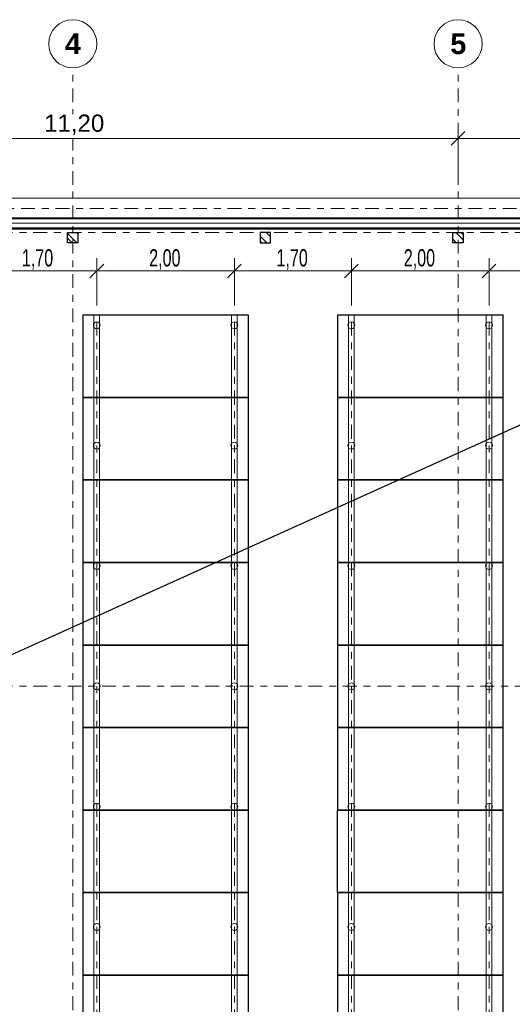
# Model space of a CAD drawing. Header units: metres. Extents: x -3.3 to 34.5, y -5.3 to 16.4.
# Tile 8 of 12: x 16 to 23.2, y 2 to 16.3. Entities that reach past the tile are written whole.
import ezdxf

# ---------------------------------------------------------------- set-up
doc = ezdxf.new("R2010")
doc.units = ezdxf.units.M
doc.header["$MEASUREMENT"] = 0
doc.set_wipeout_variables(frame=1)
for name, pattern in [('Achse', [0.4, 0.2, -0.1, 0, -0.1]), ('Raster', [0.4, 0.2, -0.1, 0, -0.1]), ('Untersicht', [0.2, 0.15, -0.05]), ('Wipeout_Contour', [1, 0, -1])]:
    doc.linetypes.add(name, pattern=pattern)
for name, color, linetype in [('10 Fassade', 7, 'Continuous'), ('Neubau_10 Stütze', 7, 'Continuous'), ('Neubau_20 Decke Aufbau', 7, 'Continuous'), ('Neubau_20 Decke Roh', 7, 'Continuous'), ('Neubau_20 Träger', 7, 'Continuous'), ('Neubau_70 Lüftung', 7, 'Continuous'), ('Neubau_86 Achsraster', 7, 'Continuous'), ('Neubau_93 1_100 Bemaßung', 7, 'Continuous')]:
    doc.layers.add(name, color=color, linetype=linetype)
doc.styles.add('ERSTELLTER_STIL_1', font='GOTHIC.TTF', dxfattribs={"width": 0.7})
doc.styles.add('ERSTELLTER_STIL_2', font='arialbd.ttf')
doc.styles.add('ERSTELLTER_STIL_3', font='arial.ttf')
doc.dimstyles.new('ERSTELLTER_STIL__2', dxfattribs={"dimtxt": 0.25, "dimasz": 0.190285, "dimexe": 0.18, "dimexo": 0.5, "dimgap": 0, "dimtad": 1, "dimtih": 1, "dimtoh": 1, "dimzin": 0, "dimdsep": 46, "dimtxsty": 'ERSTELLTER_STIL_1', "dimblk": 'ARROWHEAD_6', "dimblk1": 'ARROWHEAD_6', "dimblk2": 'ARROWHEAD_6', "dimcen": 0.09, "dimclrd": 7, "dimclre": 7, "dimclrt": 7, "dimazin": 0, "dimtfac": 1, "dimtdec": 4, "dimtmove": 0, "dimatfit": 3, "dimfxl": 1, "dimtolj": 1, "dimtzin": 0, "dimarcsym": 0})
doc.dimstyles.new('ERSTELLTER_STIL__3', dxfattribs={"dimtxt": 0.25, "dimasz": 0.190285, "dimexe": 0.18, "dimexo": 0.5, "dimgap": 0, "dimtad": 1, "dimtih": 1, "dimtoh": 1, "dimzin": 0, "dimdsep": 46, "dimtxsty": 'ERSTELLTER_STIL_3', "dimblk": 'ARROWHEAD_6', "dimblk1": 'ARROWHEAD_6', "dimblk2": 'ARROWHEAD_6', "dimcen": 0.09, "dimclrd": 7, "dimclre": 7, "dimclrt": 7, "dimazin": 0, "dimtfac": 1, "dimtdec": 4, "dimtmove": 0, "dimatfit": 3, "dimfxl": 1, "dimtolj": 1, "dimtzin": 0, "dimarcsym": 0})
pattern_1 = [(135, (0, 0), (0.106066, 0.106066), []), (135, (-0.03536, -0.03536), (0.106066, 0.106066), [])]

# ---------------------------------------------------------------- blocks, each defined once
blk = doc.blocks.new('*D25')
at = {"layer": 'Neubau_93 1_100 Bemaßung', "color": 7, "linetype": 'Continuous', "lineweight": 13, "transparency": 16777216}
for p, q in [((11.2, 14.067), (11.2, 14.755)), ((22.4, 14.067), (22.4, 14.755)), ((11.3, 14.667), (11.1, 14.467)), ((22.5, 14.667), (22.3, 14.467))]:
    blk.add_line(p, q, dxfattribs=at)
at = {"color": 254, "linetype": 'Wipeout_Contour', "lineweight": 0, "ltscale": 89.407895, "transparency": 16777216}
blk.add_wipeout([(16.334, 14.567), (17.266, 14.567), (17.266, 14.917), (16.334, 14.917)], dxfattribs=at).dxf.layer = 'Neubau_93 1_100 Bemaßung'
at = {"layer": 'Neubau_93 1_100 Bemaßung', "color": 7, "linetype": 'Continuous', "lineweight": 13, "transparency": 16777216}
blk.add_line((11.2, 14.567), (22.4, 14.567), dxfattribs=at)
at = {"layer": 'Neubau_93 1_100 Bemaßung', "color": 7, "lineweight": 13, "transparency": 16777216, "insert": (16.384, 14.617), "char_height": 0.25, "attachment_point": 7, "style": 'ERSTELLTER_STIL_3'}
blk.add_mtext('\\A1;11,20', dxfattribs=at)
blk = doc.blocks.new('ARROWHEAD_6')
at = {"color": 0, "linetype": 'Continuous', "lineweight": 0}
for p, q in [((0, 0), (-1, 0)), ((-0.5, -0.5), (0.5, 0.5))]:
    blk.add_line(p, q, dxfattribs=at)
blk = doc.blocks.new('*D26')
at = {"layer": 'Neubau_93 1_100 Bemaßung', "color": 7, "linetype": 'Continuous', "lineweight": 13, "transparency": 16777216}
for p, q in [((22.4, 14.067), (22.4, 14.755)), ((28, 14.067), (28, 14.755)), ((22.5, 14.667), (22.3, 14.467)), ((27.9, 14.467), (28.1, 14.667)), ((28, 14.567), (28.15, 14.567))]:
    blk.add_line(p, q, dxfattribs=at)
at = {"color": 254, "linetype": 'Wipeout_Contour', "lineweight": 0, "ltscale": 116.785863, "transparency": 16777216}
blk.add_wipeout([(24.816, 14.567), (25.584, 14.567), (25.584, 14.917), (24.816, 14.917)], dxfattribs=at).dxf.layer = 'Neubau_93 1_100 Bemaßung'
at = {"layer": 'Neubau_93 1_100 Bemaßung', "color": 7, "linetype": 'Continuous', "lineweight": 13, "transparency": 16777216}
blk.add_line((22.4, 14.567), (28, 14.567), dxfattribs=at)
at = {"layer": 'Neubau_93 1_100 Bemaßung', "color": 7, "lineweight": 13, "transparency": 16777216, "insert": (24.866, 14.617), "char_height": 0.25, "attachment_point": 7, "style": 'ERSTELLTER_STIL_3'}
blk.add_mtext('\\A1;5,60', dxfattribs=at)
blk = doc.blocks.new('*D35')
at = {"layer": 'Neubau_93 1_100 Bemaßung', "color": 7, "linetype": 'Continuous', "lineweight": 13, "transparency": 16777216}
for p, q in [((15.449, 12.139), (15.449, 12.826)), ((17.149, 12.139), (17.149, 12.826)), ((15.549, 12.739), (15.349, 12.538)), ((15.449, 12.639), (17.149, 12.639)), ((17.249, 12.739), (17.049, 12.538))]:
    blk.add_line(p, q, dxfattribs=at)
at = {"layer": 'Neubau_93 1_100 Bemaßung', "color": 7, "lineweight": 13, "transparency": 16777216, "insert": (16.06, 12.659), "char_height": 0.25, "attachment_point": 7, "style": 'ERSTELLTER_STIL_1'}
blk.add_mtext('\\A1;1,70', dxfattribs=at)
blk = doc.blocks.new('*D36')
at = {"layer": 'Neubau_93 1_100 Bemaßung', "color": 7, "linetype": 'Continuous', "lineweight": 13, "transparency": 16777216}
for p, q in [((17.149, 12.139), (17.149, 12.826)), ((19.149, 12.139), (19.149, 12.826)), ((17.249, 12.739), (17.049, 12.538)), ((17.149, 12.639), (19.149, 12.639)), ((19.249, 12.739), (19.049, 12.538))]:
    blk.add_line(p, q, dxfattribs=at)
at = {"layer": 'Neubau_93 1_100 Bemaßung', "color": 7, "lineweight": 13, "transparency": 16777216, "insert": (17.91, 12.659), "char_height": 0.25, "attachment_point": 7, "style": 'ERSTELLTER_STIL_1'}
blk.add_mtext('\\A1;2,00', dxfattribs=at)
blk = doc.blocks.new('*D37')
at = {"layer": 'Neubau_93 1_100 Bemaßung', "color": 7, "linetype": 'Continuous', "lineweight": 13, "transparency": 16777216}
for p, q in [((19.149, 12.139), (19.149, 12.826)), ((20.849, 12.139), (20.849, 12.826)), ((19.249, 12.739), (19.049, 12.538)), ((19.149, 12.639), (20.849, 12.639)), ((20.949, 12.739), (20.749, 12.538))]:
    blk.add_line(p, q, dxfattribs=at)
at = {"layer": 'Neubau_93 1_100 Bemaßung', "color": 7, "lineweight": 13, "transparency": 16777216, "insert": (19.76, 12.659), "char_height": 0.25, "attachment_point": 7, "style": 'ERSTELLTER_STIL_1'}
blk.add_mtext('\\A1;1,70', dxfattribs=at)
blk = doc.blocks.new('*D38')
at = {"layer": 'Neubau_93 1_100 Bemaßung', "color": 7, "linetype": 'Continuous', "lineweight": 13, "transparency": 16777216}
for p, q in [((20.849, 12.139), (20.849, 12.826)), ((22.849, 12.139), (22.849, 12.826)), ((20.949, 12.739), (20.749, 12.538)), ((20.849, 12.639), (22.849, 12.639)), ((22.949, 12.739), (22.749, 12.538))]:
    blk.add_line(p, q, dxfattribs=at)
at = {"layer": 'Neubau_93 1_100 Bemaßung', "color": 7, "lineweight": 13, "transparency": 16777216, "insert": (21.61, 12.659), "char_height": 0.25, "attachment_point": 7, "style": 'ERSTELLTER_STIL_1'}
blk.add_mtext('\\A1;2,00', dxfattribs=at)
blk = doc.blocks.new('*D39')
at = {"layer": 'Neubau_93 1_100 Bemaßung', "color": 7, "linetype": 'Continuous', "lineweight": 13, "transparency": 16777216}
for p, q in [((22.849, 12.139), (22.849, 12.826)), ((24.549, 12.139), (24.549, 12.826)), ((22.949, 12.739), (22.749, 12.538)), ((22.849, 12.639), (24.549, 12.639)), ((24.649, 12.739), (24.449, 12.538))]:
    blk.add_line(p, q, dxfattribs=at)
at = {"layer": 'Neubau_93 1_100 Bemaßung', "color": 7, "lineweight": 13, "transparency": 16777216, "insert": (23.46, 12.659), "char_height": 0.25, "attachment_point": 7, "style": 'ERSTELLTER_STIL_1'}
blk.add_mtext('\\A1;1,70', dxfattribs=at)

msp = doc.modelspace()

# ---------------------------------------------------------------- hatches: boundary and pattern name
at = {"layer": '10 Fassade', "linetype": 'Continuous', "lineweight": 0, "true_color": 0x000000}
msp.add_hatch(color=18, dxfattribs=at).paths.add_polyline_path([(0.041, -0.062), (29.812, -0.062), (29.812, 13.262), (0.041, 13.262), (0.041, 13.25), (29.8, 13.25), (29.8, -0.05), (0.041, -0.05)])
at = {"layer": 'Neubau_10 Stütze', "linetype": 'Continuous', "lineweight": 0, "true_color": 0x000000}
h = msp.add_hatch(dxfattribs=at)
h.set_pattern_fill('METALL_STAHL', color=18, style=0, pattern_type=2)
h.set_pattern_definition(pattern_1)
h.paths.add_polyline_path([(16.725, 13.2), (16.725, 13.05), (16.875, 13.05), (16.875, 13.2)])
h = msp.add_hatch(dxfattribs=at)
h.set_pattern_fill('METALL_STAHL', color=18, style=0, pattern_type=2)
h.set_pattern_definition(pattern_1)
h.paths.add_polyline_path([(19.525, 13.05), (19.675, 13.05), (19.675, 13.2), (19.525, 13.2)])
h = msp.add_hatch(dxfattribs=at)
h.set_pattern_fill('METALL_STAHL', color=18, style=0, pattern_type=2)
h.set_pattern_definition(pattern_1)
h.paths.add_polyline_path([(22.325, 13.2), (22.325, 13.05), (22.475, 13.05), (22.475, 13.2)])

# ---------------------------------------------------------------- linework, layer by layer
at = {"layer": '10 Fassade', "color": 7, "linetype": 'Continuous', "lineweight": 35}
for p, q in [((29.812, 13.262), (0.041, 13.262)), ((29.8, 13.25), (0.041, 13.25))]:
    msp.add_line(p, q, dxfattribs=at)
at = {"layer": '10 Fassade', "color": 7, "linetype": 'Untersicht', "lineweight": 18, "flags": 128}
for points in [[(29.884, 13.334), (0.041, 13.334)], [(29.884, 13.334), (0.041, 13.334)], [(29.884, 13.334), (0.041, 13.334)], [(29.884, 13.334), (0.041, 13.334)], [(29.884, 13.334), (0.041, 13.334)], [(29.884, 13.334), (0.041, 13.334)], [(29.884, 13.334), (0.041, 13.334)], [(29.884, 13.334), (0.041, 13.334)], [(29.884, 13.334), (0.041, 13.334)], [(29.884, 13.334), (0.041, 13.334)], [(29.812, 13.262), (0.041, 13.262)], [(29.809, 13.259), (0.041, 13.259)], [(29.809, 13.259), (0.041, 13.259)], [(29.809, 13.259), (0.041, 13.259)], [(29.809, 13.259), (0.041, 13.259)], [(29.809, 13.259), (0.041, 13.259)], [(29.809, 13.259), (0.041, 13.259)], [(29.809, 13.259), (0.041, 13.259)], [(29.809, 13.259), (0.041, 13.259)], [(29.809, 13.259), (0.041, 13.259)], [(29.809, 13.259), (0.041, 13.259)], [(0.041, 13.25), (29.8, 13.25)], [(29.8, 13.25), (0.041, 13.25)], [(29.8, 13.25), (0.041, 13.25)], [(29.8, 13.25), (0.041, 13.25)], [(29.8, 13.25), (0.041, 13.25)], [(29.8, 13.25), (0.041, 13.25)], [(29.8, 13.25), (0.041, 13.25)], [(29.8, 13.25), (0.041, 13.25)], [(29.8, 13.25), (0.041, 13.25)], [(29.8, 13.25), (0.041, 13.25)], [(29.8, 13.25), (0.041, 13.25)]]:
    msp.add_lwpolyline(points, dxfattribs=at)
at = {"layer": '10 Fassade', "color": 7, "linetype": 'Continuous', "lineweight": 18, "flags": 128}
for points in [[(29.884, 13.334), (0.041, 13.334)], [(29.884, 13.334), (0.041, 13.334)], [(29.884, 13.334), (0.041, 13.334)], [(29.884, 13.334), (0.041, 13.334)], [(29.809, 13.259), (0.041, 13.259)], [(29.809, 13.259), (0.041, 13.259)], [(29.809, 13.259), (0.041, 13.259)], [(29.8, 13.25), (0.041, 13.25)], [(29.8, 13.25), (0.041, 13.25)], [(29.8, 13.25), (0.041, 13.25)]]:
    msp.add_lwpolyline(points, dxfattribs=at)
at = {"layer": 'Neubau_10 Stütze', "color": 7, "linetype": 'Continuous', "lineweight": 25, "flags": 128}
for points in [[(16.725, 13.2), (16.875, 13.2), (16.875, 13.05), (16.725, 13.05)], [(19.525, 13.05), (19.675, 13.05), (19.675, 13.2), (19.525, 13.2)], [(22.325, 13.2), (22.475, 13.2), (22.475, 13.05), (22.325, 13.05)]]:
    msp.add_lwpolyline(points, close=True, dxfattribs=at)
at = {"layer": 'Neubau_10 Stütze', "color": 7, "linetype": 'Continuous', "lineweight": 18, "flags": 128}
for points in [[(17.099, 11.85, -0.414214), (17.149, 11.9, -0.414214), (17.199, 11.85, -0.414214), (17.149, 11.8, -0.414214)], [(19.099, 11.85, -0.414214), (19.149, 11.9, -0.414214), (19.199, 11.85, -0.414214), (19.149, 11.8, -0.414214)], [(20.799, 11.85, -0.414214), (20.849, 11.9, -0.414214), (20.899, 11.85, -0.414214), (20.849, 11.8, -0.414214)], [(22.799, 11.85, -0.414214), (22.849, 11.9, -0.414214), (22.899, 11.85, -0.414214), (22.849, 11.8, -0.414214)], [(19.099, 10.1, -0.414214), (19.149, 10.15, -0.414214), (19.199, 10.1, -0.414214), (19.149, 10.05, -0.414214)], [(20.799, 10.1, -0.414214), (20.849, 10.15, -0.414214), (20.899, 10.1, -0.414214), (20.849, 10.05, -0.414214)], [(22.799, 10.1, -0.414214), (22.849, 10.15, -0.414214), (22.899, 10.1, -0.414214), (22.849, 10.05, -0.414214)], [(17.099, 6.6, 0.414214), (17.149, 6.55, 0.414214), (17.199, 6.6, 0.414214), (17.149, 6.65, 0.414214)], [(19.099, 6.6, 0.414214), (19.149, 6.55, 0.414214), (19.199, 6.6, 0.414214), (19.149, 6.65, 0.414214)], [(20.799, 6.6, 0.414214), (20.849, 6.55, 0.414214), (20.899, 6.6, 0.414214), (20.849, 6.65, 0.414214)], [(22.799, 6.6, 0.414214), (22.849, 6.55, 0.414214), (22.899, 6.6, 0.414214), (22.849, 6.65, 0.414214)], [(17.099, 3.1, 0.414214), (17.149, 3.05, 0.414214), (17.199, 3.1, 0.414214), (17.149, 3.15, 0.414214)], [(19.099, 3.1, 0.414214), (19.149, 3.05, 0.414214), (19.199, 3.1, 0.414214), (19.149, 3.15, 0.414214)], [(20.799, 3.1, 0.414214), (20.849, 3.05, 0.414214), (20.899, 3.1, 0.414214), (20.849, 3.15, 0.414214)], [(22.799, 3.1, 0.414214), (22.849, 3.05, 0.414214), (22.899, 3.1, 0.414214), (22.849, 3.15, 0.414214)]]:
    msp.add_lwpolyline(points, format="xyb", close=True, dxfattribs=at)
at = {"layer": 'Neubau_20 Decke Aufbau', "color": 7, "linetype": 'Continuous', "lineweight": 25, "flags": 128}
for points in [[(29.95, 13.4), (29.143, 13.4), (-0.15, 13.4)], [(29.95, 13.4), (-0.15, -0.2)]]:
    msp.add_lwpolyline(points, dxfattribs=at)
at = {"layer": 'Neubau_20 Decke Roh', "color": 7, "linetype": 'Continuous', "lineweight": 25, "flags": 128}
msp.add_lwpolyline([(-0.15, -0.2), (-0.15, 13.4), (29.95, 13.4), (29.95, 8.6)], dxfattribs=at)
at = {"layer": 'Neubau_20 Träger', "color": 7, "linetype": 'Continuous', "lineweight": 18}
for p, q in [((-0.45, 13.7), (30.25, 13.7)), ((-0.45, 13.4), (30.25, 13.4)), ((-0.15, 13.41), (29.95, 13.41)), ((-0.15, 13.4), (29.95, 13.4)), ((17.19, 12), (17.108, 12)), ((19.19, 12), (19.108, 12)), ((20.89, 12), (20.808, 12)), ((22.89, 12), (22.808, 12))]:
    msp.add_line(p, q, dxfattribs=at)
at = {"layer": 'Neubau_20 Träger', "color": 7, "linetype": 'Achse', "lineweight": 13}
for p, q in [((-0.45, 13.55), (30.25, 13.55)), ((-0.15, 13.405), (29.95, 13.405))]:
    msp.add_line(p, q, dxfattribs=at)
at = {"layer": 'Neubau_70 Lüftung', "color": 7, "linetype": 'Continuous', "lineweight": 25, "flags": 128}
for points in [[(16.95, 10.8), (16.95, 12)], [(16.95, 12), (19.35, 12)], [(19.35, 12), (19.35, 10.8)], [(20.65, 10.8), (20.65, 12)], [(20.65, 12), (23.05, 12)], [(23.05, 12), (23.05, 10.8)], [(19.35, 10.8), (16.95, 10.8)], [(16.95, 9.6), (16.95, 10.8)], [(16.95, 10.8), (19.35, 10.8)], [(19.35, 10.8), (19.35, 9.6)], [(23.05, 10.8), (20.65, 10.8)], [(20.65, 9.6), (20.65, 10.8)], [(20.65, 10.8), (23.05, 10.8)], [(23.05, 10.8), (23.05, 9.6)], [(19.35, 9.6), (16.95, 9.6)], [(16.95, 8.4), (16.95, 9.6)], [(16.95, 9.6), (19.35, 9.6)], [(19.35, 9.6), (19.35, 8.4)], [(23.05, 9.6), (20.65, 9.6)], [(20.65, 8.4), (20.65, 9.6)], [(20.65, 9.6), (23.05, 9.6)], [(23.05, 9.6), (23.05, 8.4)], [(19.35, 8.4), (16.95, 8.4)], [(16.95, 7.2), (16.95, 8.4)], [(16.95, 8.4), (19.35, 8.4)], [(19.35, 8.4), (19.35, 7.2)], [(23.05, 8.4), (20.65, 8.4)], [(20.65, 7.2), (20.65, 8.4)], [(20.65, 8.4), (23.05, 8.4)], [(23.05, 8.4), (23.05, 7.2)], [(19.35, 7.2), (16.95, 7.2)], [(16.95, 6), (16.95, 7.2)], [(16.95, 7.2), (19.35, 7.2)], [(19.35, 7.2), (19.35, 6)], [(23.05, 7.2), (20.65, 7.2)], [(20.65, 6), (20.65, 7.2)], [(20.65, 7.2), (23.05, 7.2)], [(23.05, 7.2), (23.05, 6)], [(19.35, 6), (16.95, 6)], [(16.95, 4.8), (16.95, 6)], [(16.95, 6), (19.35, 6)], [(19.35, 6), (19.35, 4.8)], [(23.05, 6), (20.65, 6)], [(20.65, 4.8), (20.65, 6)], [(20.65, 6), (23.05, 6)], [(23.05, 6), (23.05, 4.8)], [(16.949, 3.6), (16.949, 4.8)], [(16.949, 4.8), (19.349, 4.8)], [(19.35, 4.8), (16.95, 4.8)], [(19.349, 4.8), (19.349, 3.6)], [(20.649, 3.6), (20.649, 4.8)], [(20.649, 4.8), (23.049, 4.8)], [(23.05, 4.8), (20.65, 4.8)], [(23.049, 4.8), (23.049, 3.6)], [(19.349, 3.6), (16.949, 3.6)], [(16.95, 2.4), (16.95, 3.6)], [(16.95, 3.6), (19.35, 3.6)], [(19.35, 3.6), (19.35, 2.4)], [(23.049, 3.6), (20.649, 3.6)], [(20.65, 2.4), (20.65, 3.6)], [(20.65, 3.6), (23.05, 3.6)], [(23.05, 3.6), (23.05, 2.4)], [(19.35, 2.4), (16.95, 2.4)], [(16.95, 1.2), (16.95, 2.4)], [(16.95, 2.4), (19.35, 2.4)], [(19.35, 2.4), (19.35, 1.2)], [(23.05, 2.4), (20.65, 2.4)], [(20.65, 1.2), (20.65, 2.4)], [(20.65, 2.4), (23.05, 2.4)], [(23.05, 2.4), (23.05, 1.2)]]:
    msp.add_lwpolyline(points, dxfattribs=at)
at = {"layer": 'Neubau_86 Achsraster', "color": 7, "linetype": 'Raster', "lineweight": 13}
for p, q in [((16.8, 14.593), (16.8, 15.593)), ((22.4, 14.593), (22.4, 15.593)), ((16.8, 14.593), (16.8, -3.607)), ((22.4, 14.593), (22.4, -3.607)), ((-1.274, 13.2), (33.526, 13.2)), ((-1.274, 6.6), (33.526, 6.6))]:
    msp.add_line(p, q, dxfattribs=at)
at = {"layer": 'Neubau_86 Achsraster', "color": 7, "linetype": 'Continuous', "lineweight": 13, "flags": 128}
for points in [[(16.8, 15.593, 1), (16.8, 16.293, 1)], [(22.4, 15.593, 1), (22.4, 16.293, 1)]]:
    msp.add_lwpolyline(points, format="xyb", close=True, dxfattribs=at)
at = {"layer": 'Neubau_86 Achsraster', "color": 7, "linetype": 'Raster', "lineweight": 13}
for p in [(16.8, 14.593), (16.8, 14.593), (22.4, 14.593), (22.4, 14.593)]:
    msp.add_point(p, dxfattribs=at)

# ---------------------------------------------------------------- texts
at = {"layer": 'Neubau_86 Achsraster', "color": 7, "lineweight": 13, "char_height": 0.3, "attachment_point": 1, "style": 'ERSTELLTER_STIL_2'}
for s, insert in [('\\A1;\\pt0;4', (16.686, 16.093)), ('\\A1;\\pt0;5', (22.286, 16.093))]:
    msp.add_mtext(s, dxfattribs=dict(at, insert=insert))

# ---------------------------------------------------------------- next in the draw order: wipeouts: each hides what was drawn before it
at = {"color": 254, "linetype": 'Wipeout_Contour', "lineweight": 0, "ltscale": 398.115848}
msp.add_wipeout([(17.099, 10.1), (17.099, 10.1), (17.106, 10.075), (17.124, 10.057), (17.149, 10.05), (17.149, 10.05), (17.149, 10.05), (17.174, 10.057), (17.193, 10.075), (17.199, 10.1), (17.199, 10.1), (17.199, 10.1), (17.193, 10.125), (17.174, 10.143), (17.149, 10.15), (17.149, 10.15), (17.149, 10.15), (17.124, 10.143), (17.106, 10.125)], dxfattribs=at).dxf.layer = 'Neubau_10 Stütze'
at = {"color": 254, "linetype": 'Wipeout_Contour', "lineweight": 0, "ltscale": 381.553013}
msp.add_wipeout([(17.099, 8.35), (17.099, 8.35), (17.106, 8.325), (17.124, 8.307), (17.149, 8.3), (17.149, 8.3), (17.149, 8.3), (17.174, 8.307), (17.193, 8.325), (17.199, 8.35), (17.199, 8.35), (17.199, 8.35), (17.193, 8.375), (17.174, 8.393), (17.149, 8.4), (17.149, 8.4), (17.149, 8.4), (17.124, 8.393), (17.106, 8.375)], dxfattribs=at).dxf.layer = 'Neubau_10 Stütze'
at = {"color": 254, "linetype": 'Wipeout_Contour', "lineweight": 0, "ltscale": 417.878434}
msp.add_wipeout([(19.099, 8.35), (19.099, 8.35), (19.106, 8.325), (19.124, 8.307), (19.149, 8.3), (19.149, 8.3), (19.149, 8.3), (19.174, 8.307), (19.193, 8.325), (19.199, 8.35), (19.199, 8.35), (19.199, 8.35), (19.193, 8.375), (19.174, 8.393), (19.149, 8.4), (19.149, 8.4), (19.149, 8.4), (19.124, 8.393), (19.106, 8.375)], dxfattribs=at).dxf.layer = 'Neubau_10 Stütze'
at = {"color": 254, "linetype": 'Wipeout_Contour', "lineweight": 0, "ltscale": 449.24604}
msp.add_wipeout([(20.799, 8.35), (20.799, 8.35), (20.806, 8.325), (20.824, 8.307), (20.849, 8.3), (20.849, 8.3), (20.849, 8.3), (20.874, 8.307), (20.893, 8.325), (20.899, 8.35), (20.899, 8.35), (20.899, 8.35), (20.893, 8.375), (20.874, 8.393), (20.849, 8.4), (20.849, 8.4), (20.849, 8.4), (20.824, 8.393), (20.806, 8.375)], dxfattribs=at).dxf.layer = 'Neubau_10 Stütze'
at = {"color": 254, "linetype": 'Wipeout_Contour', "lineweight": 0, "ltscale": 486.601945}
msp.add_wipeout([(22.799, 8.35), (22.799, 8.35), (22.806, 8.325), (22.824, 8.307), (22.849, 8.3), (22.849, 8.3), (22.849, 8.3), (22.874, 8.307), (22.893, 8.325), (22.899, 8.35), (22.899, 8.35), (22.899, 8.35), (22.893, 8.375), (22.874, 8.393), (22.849, 8.4), (22.849, 8.4), (22.849, 8.4), (22.824, 8.393), (22.806, 8.375)], dxfattribs=at).dxf.layer = 'Neubau_10 Stütze'
at = {"color": 254, "linetype": 'Wipeout_Contour', "lineweight": 0, "ltscale": 356.518795}
msp.add_wipeout([(17.099, 4.85), (17.099, 4.85), (17.106, 4.825), (17.124, 4.807), (17.149, 4.8), (17.149, 4.8), (17.149, 4.8), (17.174, 4.807), (17.193, 4.825), (17.199, 4.85), (17.199, 4.85), (17.199, 4.85), (17.193, 4.875), (17.174, 4.893), (17.149, 4.9), (17.149, 4.9), (17.149, 4.9), (17.124, 4.893), (17.106, 4.875)], dxfattribs=at).dxf.layer = 'Neubau_10 Stütze'
at = {"color": 254, "linetype": 'Wipeout_Contour', "lineweight": 0, "ltscale": 395.151849}
msp.add_wipeout([(19.099, 4.85), (19.099, 4.85), (19.106, 4.825), (19.124, 4.807), (19.149, 4.8), (19.149, 4.8), (19.149, 4.8), (19.174, 4.807), (19.193, 4.825), (19.199, 4.85), (19.199, 4.85), (19.199, 4.85), (19.193, 4.875), (19.174, 4.893), (19.149, 4.9), (19.149, 4.9), (19.149, 4.9), (19.124, 4.893), (19.106, 4.875)], dxfattribs=at).dxf.layer = 'Neubau_10 Stütze'
at = {"color": 254, "linetype": 'Wipeout_Contour', "lineweight": 0, "ltscale": 428.187281}
msp.add_wipeout([(20.799, 4.85), (20.799, 4.85), (20.806, 4.825), (20.824, 4.807), (20.849, 4.8), (20.849, 4.8), (20.849, 4.8), (20.874, 4.807), (20.893, 4.825), (20.899, 4.85), (20.899, 4.85), (20.899, 4.85), (20.893, 4.875), (20.874, 4.893), (20.849, 4.9), (20.849, 4.9), (20.849, 4.9), (20.824, 4.893), (20.806, 4.875)], dxfattribs=at).dxf.layer = 'Neubau_10 Stütze'
at = {"color": 254, "linetype": 'Wipeout_Contour', "lineweight": 0, "ltscale": 467.229644}
msp.add_wipeout([(22.799, 4.85), (22.799, 4.85), (22.806, 4.825), (22.824, 4.807), (22.849, 4.8), (22.849, 4.8), (22.849, 4.8), (22.874, 4.807), (22.893, 4.825), (22.899, 4.85), (22.899, 4.85), (22.899, 4.85), (22.893, 4.875), (22.874, 4.893), (22.849, 4.9), (22.849, 4.9), (22.849, 4.9), (22.824, 4.893), (22.806, 4.875)], dxfattribs=at).dxf.layer = 'Neubau_10 Stütze'

# ---------------------------------------------------------------- next in the draw order: linework, layer by layer
at = {"layer": 'Neubau_10 Stütze', "color": 7, "linetype": 'Continuous', "lineweight": 18, "flags": 128}
for points in [[(17.099, 10.1, -0.414214), (17.149, 10.15, -0.414214), (17.199, 10.1, -0.414214), (17.149, 10.05, -0.414214)], [(17.099, 8.35, -0.414214), (17.149, 8.4, -0.414214), (17.199, 8.35, -0.414214), (17.149, 8.3, -0.414214)], [(19.099, 8.35, -0.414214), (19.149, 8.4, -0.414214), (19.199, 8.35, -0.414214), (19.149, 8.3, -0.414214)], [(20.799, 8.35, -0.414214), (20.849, 8.4, -0.414214), (20.899, 8.35, -0.414214), (20.849, 8.3, -0.414214)], [(22.799, 8.35, -0.414214), (22.849, 8.4, -0.414214), (22.899, 8.35, -0.414214), (22.849, 8.3, -0.414214)], [(17.099, 4.85, 0.414214), (17.149, 4.8, 0.414214), (17.199, 4.85, 0.414214), (17.149, 4.9, 0.414214)], [(19.099, 4.85, 0.414214), (19.149, 4.8, 0.414214), (19.199, 4.85, 0.414214), (19.149, 4.9, 0.414214)], [(20.799, 4.85, 0.414214), (20.849, 4.8, 0.414214), (20.899, 4.85, 0.414214), (20.849, 4.9, 0.414214)], [(22.799, 4.85, 0.414214), (22.849, 4.8, 0.414214), (22.899, 4.85, 0.414214), (22.849, 4.9, 0.414214)]]:
    msp.add_lwpolyline(points, format="xyb", close=True, dxfattribs=at)
at = {"layer": 'Neubau_20 Träger', "color": 7, "linetype": 'Continuous', "lineweight": 18}
for p, q in [((17.108, 1.2), (17.108, 12)), ((17.19, 1.2), (17.19, 12)), ((19.108, 1.2), (19.108, 12)), ((19.19, 1.2), (19.19, 12)), ((20.808, 1.2), (20.808, 12)), ((20.89, 1.2), (20.89, 12)), ((22.808, 1.2), (22.808, 12)), ((22.89, 1.2), (22.89, 12))]:
    msp.add_line(p, q, dxfattribs=at)
at = {"layer": 'Neubau_20 Träger', "color": 7, "linetype": 'Achse', "lineweight": 13}
for p, q in [((17.149, 1.2), (17.149, 12)), ((19.149, 1.2), (19.149, 12)), ((20.849, 1.2), (20.849, 12)), ((22.849, 1.2), (22.849, 12))]:
    msp.add_line(p, q, dxfattribs=at)

# ---------------------------------------------------------------- next in the draw order: dimensions: what is measured, and where the dimension line sits
at = {"layer": 'Neubau_93 1_100 Bemaßung', "color": 7, "linetype": 'Continuous', "lineweight": 13}
dim = msp.add_linear_dim(base=(22.4, 14.567), p1=(11.2, -3.607), p2=(22.4, -3.607), dimstyle='ERSTELLTER_STIL__3', dxfattribs=at)
dim.commit()
dim.dimension.update_dxf_attribs({"geometry": '*D25', "text_midpoint": (16.803, 14.742), "dimtype": 160})

# ---------------------------------------------------------------- next in the draw order: dimensions: what is measured, and where the dimension line sits
for base, p1, p2, dimstyle, picture, middle in [((28, 14.567), (22.4, -3.607), (28, -3.607), 'ERSTELLTER_STIL__3', '*D26', (25.19, 14.742)), ((17.149, 12.639), (15.449, -1.342), (17.149, -1.342), 'ERSTELLTER_STIL__2', '*D35', (16.383, 12.814)), ((19.149, 12.639), (17.149, -1.342), (19.149, -1.342), 'ERSTELLTER_STIL__2', '*D36', (18.233, 12.814)), ((20.849, 12.639), (19.149, -1.342), (20.849, -1.342), 'ERSTELLTER_STIL__2', '*D37', (20.083, 12.814))]:
    dim = msp.add_linear_dim(base=base, p1=p1, p2=p2, dimstyle=dimstyle, dxfattribs=at)
    dim.commit()
    dim.dimension.update_dxf_attribs({"geometry": picture, "text_midpoint": middle, "dimtype": 160})

# ---------------------------------------------------------------- next in the draw order: dimensions: what is measured, and where the dimension line sits
for base, p1, p2, picture, middle in [((22.849, 12.639), (20.849, -1.342), (22.849, -1.342), '*D38', (21.933, 12.814)), ((24.549, 12.639), (22.849, -1.342), (24.549, -1.342), '*D39', (23.783, 12.814))]:
    dim = msp.add_linear_dim(base=base, p1=p1, p2=p2, dimstyle='ERSTELLTER_STIL__2', dxfattribs=at)
    dim.commit()
    dim.dimension.update_dxf_attribs({"geometry": picture, "text_midpoint": middle, "dimtype": 160})

doc.saveas('drawing.dxf')
